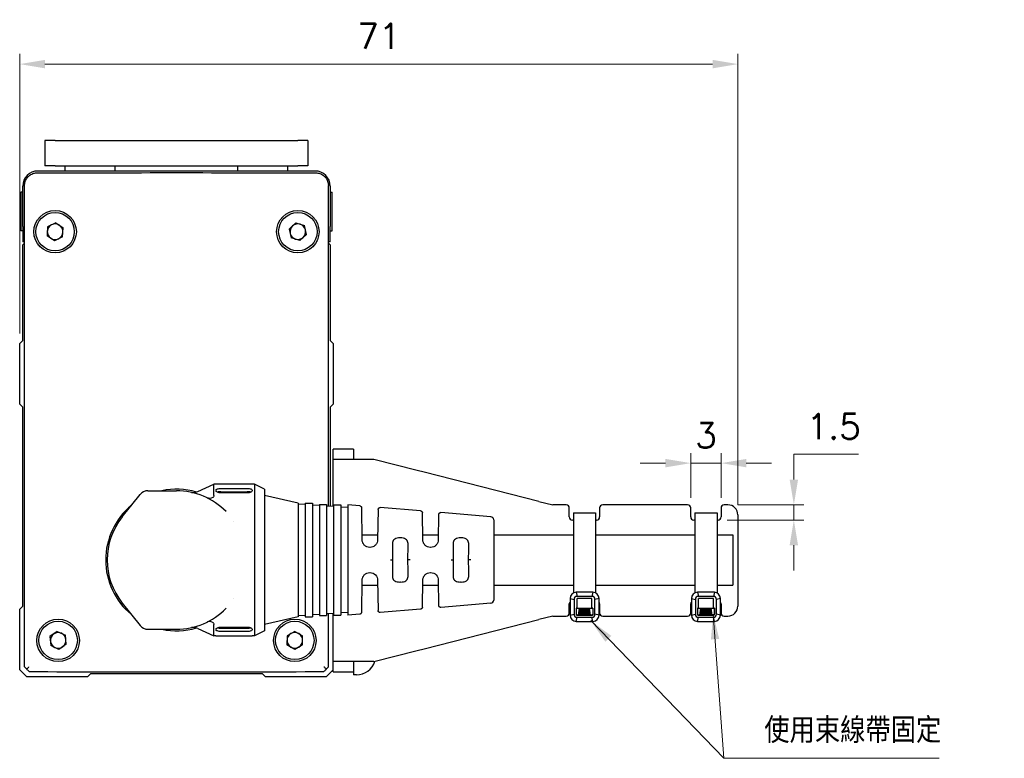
# Model space of a CAD drawing. Header units: inches. Extents: x 0 to 5655, y -2263 to 1330.
# Tile 224 of 231: x 5258 to 5355, y -232 to -159. Entities that reach past the tile are written whole.
import ezdxf

# ---------------------------------------------------------------- set-up
doc = ezdxf.new("R2010")
doc.units = ezdxf.units.IN
doc.header["$MEASUREMENT"] = 0
for name, color, linetype, lineweight in [('AM_0', 7, 'Continuous', 30), ('AM_5', 3, 'Continuous', 15), ('可見 (ISO)', 7, 'Continuous', 25)]:
    doc.layers.add(name, color=color, linetype=linetype, lineweight=lineweight)
doc.styles.add('尺寸標註', font='romans.shx', dxfattribs={"bigfont": 'CHINESET.SHX'})
doc.dimstyles.new('CNS1', dxfattribs={"dimtxt": 2.5, "dimasz": 2.5, "dimexe": 1, "dimexo": 1, "dimgap": 1.5, "dimtad": 1, "dimtoh": 1, "dimdec": 1, "dimdsep": 46, "dimtxsty": '尺寸標註', "dimcen": 0, "dimclrd": 2, "dimclre": 2, "dimclrt": 1, "dimadec": 0, "dimazin": 2, "dimtp": 0.1, "dimtm": 0.1, "dimtfac": 0.71, "dimtdec": 1, "dimtmove": 0, "dimatfit": 0, "dimfxl": 0, "dimlwd": 13, "dimlwe": 13, "dimarcsym": 0})
doc.dimstyles.new('CNS1$0', dxfattribs={"dimtxt": 2.5, "dimasz": 2.5, "dimexe": 1, "dimexo": 1, "dimgap": 1.5, "dimtad": 1, "dimtoh": 1, "dimdec": 1, "dimdsep": 46, "dimtxsty": '尺寸標註', "dimcen": 0, "dimclrd": 2, "dimclre": 2, "dimclrt": 1, "dimadec": 0, "dimazin": 2, "dimtp": 0.1, "dimtm": 0.1, "dimtfac": 0.71, "dimtdec": 1, "dimtmove": 0, "dimatfit": 0, "dimfxl": 0, "dimlwd": 13, "dimlwe": 13, "dimarcsym": 0})

# ---------------------------------------------------------------- blocks, each defined once
blk = doc.blocks.new('*D773')
at = {"layer": 'AM_5', "color": 2, "lineweight": 13}
for p, q in [((5257.855, -189.874), (5257.855, -162.257)), ((5328.857, -206.824), (5328.857, -162.257)), ((5260.355, -163.257), (5326.357, -163.257))]:
    blk.add_line(p, q, dxfattribs=at)
at = {"layer": 'AM_5', "color": 2}
for points in [[(5260.355, -162.841), (5260.355, -163.674), (5257.855, -163.257)], [(5326.357, -162.841), (5326.357, -163.674), (5328.857, -163.257)]]:
    blk.add_solid(points, dxfattribs=at)
at = {"layer": 'Defpoints', "color": 0}
for p in [(5328.857, -163.257), (5257.855, -190.874), (5328.857, -207.824)]:
    blk.add_point(p, dxfattribs=at)
at = {"layer": 'AM_5', "color": 1, "insert": (5293.356, -160.507), "char_height": 2.5, "attachment_point": 5, "style": '尺寸標註'}
blk.add_mtext('71', dxfattribs=at)
blk = doc.blocks.new('*D776')
at = {"layer": 'AM_5', "color": 2, "lineweight": 13}
for p, q in [((5324.194, -206.124), (5324.194, -201.701)), ((5327.194, -206.124), (5327.194, -201.701)), ((5321.694, -202.701), (5319.194, -202.701)), ((5324.194, -202.701), (5327.194, -202.701)), ((5329.694, -202.701), (5332.194, -202.701))]:
    blk.add_line(p, q, dxfattribs=at)
at = {"layer": 'AM_5', "color": 2}
for points in [[(5321.694, -202.285), (5321.694, -203.118), (5324.194, -202.701)], [(5329.694, -202.285), (5329.694, -203.118), (5327.194, -202.701)]]:
    blk.add_solid(points, dxfattribs=at)
at = {"layer": 'Defpoints', "color": 0}
for p in [(5327.194, -202.701), (5324.194, -207.124), (5327.194, -207.124)]:
    blk.add_point(p, dxfattribs=at)
at = {"layer": 'AM_5', "color": 1, "insert": (5325.694, -199.951), "char_height": 2.5, "attachment_point": 5, "style": '尺寸標註'}
blk.add_mtext('3', dxfattribs=at)
blk = doc.blocks.new('*D777')
at = {"layer": 'AM_5', "color": 2, "lineweight": 13}
for p, q in [((5334.392, -204.324), (5334.392, -201.824)), ((5334.392, -201.824), (5340.773, -201.824)), ((5328.857, -206.824), (5335.392, -206.824)), ((5334.392, -208.324), (5334.392, -206.824)), ((5327.796, -208.324), (5335.392, -208.324)), ((5334.392, -210.824), (5334.392, -213.324))]:
    blk.add_line(p, q, dxfattribs=at)
at = {"layer": 'AM_5', "color": 2}
for points in [[(5333.975, -204.324), (5334.809, -204.324), (5334.392, -206.824)], [(5333.975, -210.824), (5334.809, -210.824), (5334.392, -208.324)]]:
    blk.add_solid(points, dxfattribs=at)
at = {"layer": 'Defpoints', "color": 0}
for p in [(5327.857, -206.824), (5334.392, -206.824), (5326.796, -208.324)]:
    blk.add_point(p, dxfattribs=at)
at = {"layer": 'AM_5', "color": 1, "insert": (5338.333, -199.074), "char_height": 2.5, "attachment_point": 5, "style": '尺寸標註'}
blk.add_mtext('1.5', dxfattribs=at)

msp = doc.modelspace()

# ---------------------------------------------------------------- hatches: boundary and pattern name
h = msp.add_hatch()
h.set_pattern_fill('ANSI34', color=256, scale=0.01, angle=135)
h.set_pattern_definition([(180, (4400.38748, -1842.51025), (-1e-17, -0.1905), []), (180, (4400.35573, -1842.4785), (-1e-17, -0.1905), []), (180, (4400.32398, -1842.44675), (-1e-17, -0.1905), []), (180, (4400.29223, -1842.415), (-1e-17, -0.1905), [])])
h.paths.add_polyline_path([(5313.192, -217.042), (5313.092, -217.713), (5314.304, -217.713), (5314.204, -217.042)])
h = msp.add_hatch()
h.set_pattern_fill('ANSI34', color=256, scale=0.01, angle=135)
h.set_pattern_definition([(180, (4412.38748, -1842.51025), (-1e-17, -0.1905), []), (180, (4412.35573, -1842.4785), (-1e-17, -0.1905), []), (180, (4412.32398, -1842.44675), (-1e-17, -0.1905), []), (180, (4412.29223, -1842.415), (-1e-17, -0.1905), [])])
h.paths.add_polyline_path([(5325.192, -217.042), (5325.092, -217.713), (5326.304, -217.713), (5326.204, -217.042)])

# ---------------------------------------------------------------- linework, layer by layer
for p, q in [((5312.592, -207.604), (5314.796, -207.604)), ((5314.796, -207.604), (5314.796, -215.532)), ((5324.592, -207.604), (5326.796, -207.604)), ((5326.796, -207.604), (5326.796, -215.532)), ((5312.263, -216.071), (5312.263, -217.742)), ((5312.263, -216.071), (5312.663, -216.171)), ((5314.533, -215.471), (5312.863, -215.471)), ((5312.863, -215.471), (5312.963, -215.871)), ((5312.963, -217.042), (5312.963, -216.071)), ((5314.533, -215.471), (5314.433, -215.871)), ((5314.433, -217.042), (5314.433, -216.071)), ((5315.133, -216.071), (5314.733, -216.171)), ((5315.133, -217.742), (5315.133, -216.071)), ((5324.263, -216.071), (5324.263, -217.742)), ((5324.263, -216.071), (5324.663, -216.171)), ((5326.533, -215.471), (5324.863, -215.471)), ((5324.863, -215.471), (5324.963, -215.871)), ((5324.963, -217.042), (5324.963, -216.071)), ((5326.533, -215.471), (5326.433, -215.871)), ((5326.433, -217.042), (5326.433, -216.071)), ((5327.133, -216.071), (5326.733, -216.171)), ((5327.133, -217.742), (5327.133, -216.071)), ((5312.963, -217.042), (5312.863, -217.042)), ((5313.092, -217.713), (5313.192, -217.042)), ((5314.304, -217.713), (5314.204, -217.042)), ((5314.533, -217.042), (5314.433, -217.042)), ((5314.533, -217.042), (5314.533, -217.642)), ((5324.963, -217.042), (5324.863, -217.042)), ((5325.092, -217.713), (5325.192, -217.042)), ((5326.304, -217.713), (5326.204, -217.042)), ((5326.533, -217.042), (5326.433, -217.042)), ((5326.533, -217.042), (5326.533, -217.642)), ((5312.263, -217.742), (5312.663, -217.642)), ((5312.863, -218.342), (5312.963, -217.942)), ((5314.533, -218.342), (5314.433, -217.942)), ((5315.133, -217.742), (5314.733, -217.642)), ((5324.263, -217.742), (5324.663, -217.642)), ((5324.863, -218.342), (5324.963, -217.942)), ((5326.533, -218.342), (5326.433, -217.942)), ((5327.133, -217.742), (5326.733, -217.642)), ((5312.863, -218.342), (5314.533, -218.342)), ((5324.863, -218.342), (5326.533, -218.342))]:
    msp.add_line(p, q)
for points in [[(5312.592, -207.604), (5312.592, -215.536)], [(5324.592, -207.604), (5324.592, -215.536)], [(5314.433, -216.071), (5312.963, -216.071)], [(5326.433, -216.071), (5324.963, -216.071)]]:
    msp.add_lwpolyline(points)
for points in [[(5312.963, -217.942), (5314.433, -217.942, 0.414214), (5314.733, -217.642), (5314.733, -216.171, 0.414214), (5314.433, -215.871), (5312.963, -215.871, 0.414214), (5312.663, -216.171), (5312.663, -217.642, 0.414214)], [(5324.963, -217.942), (5326.433, -217.942, 0.414214), (5326.733, -217.642), (5326.733, -216.171, 0.414214), (5326.433, -215.871), (5324.963, -215.871, 0.414214), (5324.663, -216.171), (5324.663, -217.642, 0.414214)]]:
    msp.add_lwpolyline(points, format="xyb", close=True)
for points in [[(5312.863, -217.042), (5312.863, -217.642, 0.414214), (5312.963, -217.742), (5314.433, -217.742, 0.414214), (5314.533, -217.642)], [(5324.863, -217.042), (5324.863, -217.642, 0.414214), (5324.963, -217.742), (5326.433, -217.742, 0.414214), (5326.533, -217.642)]]:
    msp.add_lwpolyline(points, format="xyb")
for points in [[(5312.892, -217.042), (5314.504, -217.042), (5314.504, -217.713), (5312.892, -217.713)], [(5324.892, -217.042), (5326.504, -217.042), (5326.504, -217.713), (5324.892, -217.713)]]:
    msp.add_lwpolyline(points, close=True)
for centre, start, end in [((5312.863, -216.071), 90, 180), ((5314.533, -216.071), 0, 90), ((5324.863, -216.071), 90, 180), ((5326.533, -216.071), 0, 90), ((5312.863, -217.742), 180, 270), ((5314.533, -217.742), 270, 0), ((5324.863, -217.742), 180, 270), ((5326.533, -217.742), 270, 0)]:
    msp.add_arc(centre, 0.6, start, end)
at = {"layer": '可見 (ISO)'}
for p, q in [((5260.355, -170.824), (5260.355, -173.324)), ((5261.355, -170.824), (5260.355, -170.824)), ((5261.355, -170.824), (5285.355, -170.824)), ((5286.355, -170.824), (5285.355, -170.824)), ((5286.355, -170.824), (5286.355, -173.324)), ((5287.055, -173.824), (5259.655, -173.824)), ((5261.355, -173.324), (5260.355, -173.324)), ((5261.355, -173.324), (5285.355, -173.324)), ((5262.355, -173.824), (5262.355, -173.324)), ((5267.305, -173.824), (5267.305, -173.324)), ((5279.405, -173.324), (5279.405, -173.824)), ((5284.355, -173.824), (5284.355, -173.324)), ((5286.355, -173.324), (5285.355, -173.324)), ((5257.955, -175.924), (5257.955, -179.724)), ((5258.155, -175.924), (5257.955, -175.924)), ((5258.155, -179.324), (5258.155, -175.324)), ((5258.338, -222.841), (5258.338, -175.257)), ((5288.372, -206.958), (5288.372, -175.257)), ((5288.555, -175.324), (5288.555, -179.324)), ((5288.555, -175.924), (5288.755, -175.924)), ((5288.755, -179.724), (5288.755, -175.924)), ((5261.412, -178.934), (5260.613, -179.33)), ((5261.412, -178.934), (5262.154, -179.429)), ((5284.502, -179.562), (5285.156, -178.955)), ((5285.156, -178.955), (5286.008, -179.217)), ((5258.155, -179.724), (5257.955, -179.724)), ((5258.155, -179.324), (5258.155, -180.824)), ((5260.613, -179.33), (5260.555, -180.22)), ((5262.097, -180.319), (5262.154, -179.429)), ((5284.502, -179.562), (5284.701, -180.432)), ((5285.554, -180.694), (5286.207, -180.087)), ((5286.207, -180.087), (5286.008, -179.217)), ((5288.555, -180.824), (5288.555, -179.324)), ((5288.555, -179.724), (5288.755, -179.724)), ((5258.338, -180.824), (5258.155, -180.824)), ((5258.155, -181.124), (5258.338, -180.941)), ((5259.219, -180.324), (5259.219, -180.324)), ((5261.298, -180.715), (5260.555, -180.22)), ((5262.097, -180.319), (5261.298, -180.715)), ((5285.554, -180.694), (5284.701, -180.432)), ((5287.308, -180.824), (5287.308, -180.824)), ((5288.555, -180.824), (5288.372, -180.824)), ((5288.372, -180.941), (5288.555, -181.124)), ((5258.155, -190.574), (5258.155, -181.124)), ((5259.655, -181.215), (5259.655, -181.215)), ((5288.555, -181.124), (5288.555, -190.574)), ((5257.855, -190.874), (5258.155, -190.574)), ((5288.555, -190.574), (5288.855, -190.874)), ((5257.855, -196.874), (5257.855, -190.874)), ((5288.855, -190.874), (5288.855, -196.874)), ((5258.155, -197.174), (5257.855, -196.874)), ((5258.155, -216.827), (5258.155, -197.174)), ((5288.855, -196.874), (5288.555, -197.174)), ((5288.555, -197.174), (5288.555, -206.97)), ((5290.855, -201.324), (5288.855, -201.324)), ((5288.855, -202.324), (5288.855, -201.324)), ((5290.855, -201.324), (5290.855, -202.324)), ((5288.855, -202.338), (5288.855, -202.324)), ((5292.855, -202.338), (5288.855, -202.338)), ((5288.855, -206.991), (5288.855, -202.338)), ((5290.855, -202.324), (5290.855, -202.338)), ((5297.15, -203.426), (5292.855, -202.338)), ((5297.834, -203.599), (5297.15, -203.426)), ((5309.194, -206.478), (5297.834, -203.599)), ((5275.457, -205.514), (5277.055, -204.774)), ((5277.055, -205.912), (5277.055, -204.774)), ((5277.255, -204.774), (5277.055, -204.774)), ((5280.355, -204.791), (5277.755, -204.791)), ((5277.755, -205.203), (5280.355, -205.203)), ((5281.055, -204.774), (5280.855, -204.774)), ((5281.055, -204.774), (5281.055, -219.774)), ((5282.055, -205.274), (5281.055, -204.774)), ((5282.055, -205.274), (5282.055, -219.274)), ((5267.998, -208.005), (5269.755, -205.801)), ((5270.537, -205.424), (5273.355, -205.424)), ((5277.755, -205.522), (5280.355, -205.522)), ((5280.355, -205.641), (5277.755, -205.641)), ((5285.395, -206.649), (5282.055, -205.899)), ((5277.055, -206.51), (5277.055, -206.51)), ((5285.395, -206.649), (5285.395, -217.899)), ((5286.095, -206.798), (5285.395, -206.749)), ((5286.095, -206.649), (5286.095, -217.899)), ((5286.095, -206.649), (5286.795, -206.649)), ((5286.795, -206.649), (5286.795, -217.899)), ((5287.495, -206.896), (5286.795, -206.847)), ((5287.495, -206.774), (5287.495, -217.774)), ((5287.495, -206.774), (5288.195, -206.774)), ((5288.195, -206.774), (5288.195, -217.774)), ((5288.895, -206.994), (5288.195, -206.945)), ((5288.895, -206.824), (5288.895, -217.724)), ((5288.895, -206.824), (5289.595, -206.824)), ((5289.595, -206.824), (5289.595, -217.724)), ((5290.295, -207.092), (5289.595, -207.043)), ((5290.295, -206.824), (5290.295, -217.724)), ((5291.481, -206.923), (5290.295, -206.824)), ((5291.709, -210.285), (5291.665, -207.12)), ((5293.284, -207.288), (5293.243, -210.285)), ((5297.488, -207.423), (5293.501, -207.091)), ((5309.194, -206.478), (5310.562, -206.824)), ((5311.894, -206.824), (5310.562, -206.824)), ((5312.194, -208.024), (5312.194, -207.124)), ((5315.194, -207.124), (5315.194, -208.024)), ((5323.894, -206.824), (5315.494, -206.824)), ((5324.194, -208.024), (5324.194, -207.124)), ((5327.194, -207.124), (5327.194, -208.024)), ((5327.857, -206.824), (5327.494, -206.824)), ((5297.709, -210.285), (5297.672, -207.62)), ((5299.277, -207.786), (5299.243, -210.285)), ((5304.441, -208.002), (5299.494, -207.59)), ((5304.716, -208.3), (5304.716, -216.248)), ((5328.857, -207.824), (5328.857, -216.824)), ((5278.95, -208.48), (5278.95, -208.48)), ((5312.592, -208.324), (5312.494, -208.324)), ((5314.894, -208.324), (5314.796, -208.324)), ((5324.592, -208.324), (5324.494, -208.324)), ((5326.894, -208.324), (5326.796, -208.324)), ((5291.702, -209.774), (5293.25, -209.774)), ((5295.513, -210.092), (5295.439, -210.092)), ((5297.702, -209.774), (5299.25, -209.774)), ((5301.513, -210.092), (5301.439, -210.092)), ((5304.716, -209.774), (5312.592, -209.774)), ((5314.796, -209.774), (5324.592, -209.774)), ((5326.796, -209.774), (5328.357, -209.774)), ((5328.357, -209.774), (5328.357, -214.774)), ((5292.493, -211.024), (5292.459, -211.024)), ((5298.493, -211.024), (5298.459, -211.024)), ((5294.51, -212.274), (5294.694, -212.274)), ((5294.694, -212.274), (5294.715, -212.274)), ((5296.256, -212.274), (5296.237, -212.274)), ((5300.515, -212.274), (5300.698, -212.274)), ((5300.698, -212.274), (5300.715, -212.274)), ((5302.252, -212.274), (5302.237, -212.274)), ((5302.468, -212.274), (5302.252, -212.274)), ((5292.459, -213.524), (5292.493, -213.524)), ((5298.459, -213.524), (5298.493, -213.524)), ((5291.665, -217.429), (5291.709, -214.264)), ((5291.702, -214.774), (5293.25, -214.774)), ((5293.243, -214.264), (5293.284, -217.261)), ((5295.52, -214.457), (5295.439, -214.457)), ((5297.672, -216.929), (5297.709, -214.264)), ((5297.702, -214.774), (5299.25, -214.774)), ((5299.243, -214.264), (5299.277, -216.762)), ((5301.513, -214.457), (5301.439, -214.457)), ((5304.716, -214.774), (5312.592, -214.774)), ((5314.796, -214.774), (5324.592, -214.774)), ((5326.796, -214.774), (5328.357, -214.774)), ((5278.95, -216.069), (5278.949, -216.069)), ((5257.855, -217.127), (5258.155, -216.827)), ((5267.998, -216.544), (5269.755, -218.748)), ((5304.441, -216.547), (5299.494, -216.959)), ((5312.194, -217.524), (5312.194, -216.624)), ((5315.194, -216.624), (5315.194, -217.524)), ((5324.194, -217.524), (5324.194, -216.624)), ((5327.194, -216.624), (5327.194, -217.524)), ((5257.855, -223.127), (5257.855, -217.127)), ((5277.055, -218.039), (5277.055, -218.039)), ((5285.395, -217.899), (5282.055, -218.649)), ((5286.095, -217.75), (5285.395, -217.799)), ((5286.095, -217.899), (5286.795, -217.899)), ((5287.495, -217.653), (5286.795, -217.702)), ((5287.495, -217.774), (5288.195, -217.774)), ((5288.895, -217.555), (5288.195, -217.604)), ((5288.372, -222.841), (5288.372, -217.591)), ((5288.855, -222.311), (5288.855, -217.557)), ((5288.895, -217.724), (5289.595, -217.724)), ((5290.295, -217.457), (5289.595, -217.506)), ((5291.481, -217.626), (5290.295, -217.724)), ((5297.488, -217.126), (5293.501, -217.458)), ((5310.562, -217.824), (5309.194, -218.171)), ((5310.562, -217.824), (5311.894, -217.824)), ((5315.494, -217.824), (5323.894, -217.824)), ((5327.494, -217.824), (5327.857, -217.824)), ((5277.055, -219.774), (5277.055, -218.637)), ((5277.755, -218.908), (5280.355, -218.908)), ((5277.755, -219.026), (5280.355, -219.026)), ((5297.834, -221.049), (5309.194, -218.171)), ((5261.571, -219.336), (5260.844, -219.853)), ((5260.844, -219.853), (5260.928, -220.741)), ((5261.571, -219.336), (5262.382, -219.708)), ((5262.466, -220.596), (5262.382, -219.708)), ((5270.537, -219.124), (5273.355, -219.124)), ((5275.457, -219.035), (5277.055, -219.774)), ((5277.255, -219.774), (5277.055, -219.774)), ((5280.355, -219.345), (5277.755, -219.345)), ((5277.755, -219.758), (5280.355, -219.758)), ((5281.055, -219.774), (5280.855, -219.774)), ((5282.055, -219.274), (5281.055, -219.774)), ((5284.283, -219.778), (5284.282, -220.67)), ((5285.056, -219.332), (5284.283, -219.778)), ((5285.056, -219.332), (5285.828, -219.779)), ((5285.827, -220.671), (5285.828, -219.779)), ((5261.738, -221.112), (5260.928, -220.741)), ((5262.466, -220.596), (5261.738, -221.112)), ((5285.054, -221.116), (5284.282, -220.67)), ((5285.827, -220.671), (5285.054, -221.116)), ((5263.573, -221.332), (5263.573, -221.332)), ((5292.855, -222.311), (5297.15, -221.223)), ((5297.15, -221.223), (5297.834, -221.049)), ((5288.855, -222.324), (5288.855, -222.311)), ((5292.855, -222.311), (5288.855, -222.311)), ((5288.855, -223.324), (5288.855, -222.324)), ((5290.855, -222.311), (5290.855, -222.324)), ((5290.855, -222.324), (5290.855, -223.324)), ((5258.552, -223.824), (5257.855, -223.127)), ((5264.552, -223.824), (5258.552, -223.824)), ((5264.852, -223.524), (5264.552, -223.824)), ((5281.858, -223.524), (5264.852, -223.524)), ((5282.158, -223.824), (5281.858, -223.524)), ((5288.158, -223.824), (5282.158, -223.824)), ((5288.855, -223.127), (5288.158, -223.824)), ((5288.855, -223.324), (5290.855, -223.324)), ((5290.855, -223.324), (5290.855, -223.624)), ((5291.155, -223.624), (5290.855, -223.624))]:
    msp.add_line(p, q, dxfattribs=at)
for centre, radius in [((5261.355, -179.824), 2.1), ((5261.355, -179.824), 1.9), ((5285.355, -179.824), 2.1), ((5285.355, -179.824), 1.9), ((5261.655, -220.224), 2.1), ((5261.655, -220.224), 1.9), ((5285.055, -220.224), 2.1), ((5285.055, -220.224), 1.9)]:
    msp.add_circle(centre, radius, dxfattribs=at)
for centre, radius, start, end in [((5259.655, -175.324), 1.5, 90, 180), ((5287.055, -175.324), 1.5, 0, 90), ((5261.355, -179.824), 0.772, 56.31438, 116.31438), ((5285.355, -179.824), 0.773, 72.89512, 132.89512), ((5285.355, -179.824), 0.773, 12.89512, 72.89512), ((5261.355, -179.824), 0.772, 176.31438, 236.31438), ((5261.355, -179.824), 0.772, 116.31438, 176.31438), ((5261.355, -179.824), 0.772, 296.31438, 356.31438), ((5261.355, -179.824), 0.772, 356.31438, 56.31438), ((5285.355, -179.824), 0.773, 132.89512, 192.89512), ((5285.355, -179.824), 0.772, 192.89512, 252.89512), ((5285.355, -179.824), 0.772, 312.89512, 12.89512), ((5261.355, -179.824), 0.772, 236.31438, 296.31438), ((5285.355, -179.824), 0.772, 252.89512, 312.89512), ((5261.355, -183.324), 1.9, 55.59906, 55.59976), ((5285.355, -183.324), 1.9, 55.96358, 55.96418), ((5273.355, -212.274), 7, 73.55747, 101.88264), ((5270.537, -206.424), 1, 90, 141.44505), ((5273.355, -212.274), 6.85, 44.24562, 90), ((5273.355, -212.274), 7, 129.56242, 230.43758), ((5311.894, -207.124), 0.3, 0, 90), ((5315.494, -207.124), 0.3, 90, 180), ((5323.894, -207.124), 0.3, 0, 90), ((5327.494, -207.124), 0.3, 90, 180), ((5327.857, -207.824), 1, 0, 90), ((5273.355, -212.274), 6.85, 141.44505, 218.55495), ((5304.416, -208.3), 0.3, 0, 85.2432), ((5312.494, -208.024), 0.3, 180, 270), ((5314.894, -208.024), 0.3, 270, 0), ((5324.494, -208.024), 0.3, 180, 270), ((5326.894, -208.024), 0.3, 270, 0), ((5273.355, -212.274), 6.85, 270, 315.75438), ((5304.416, -216.248), 0.3, 274.7568, 0), ((5312.494, -216.624), 0.3, 140.4478, 180), ((5314.894, -216.624), 0.3, 0, 37.02651), ((5324.494, -216.624), 0.3, 140.4478, 180), ((5326.894, -216.624), 0.3, 0, 37.02651), ((5327.857, -216.824), 1, 270, 0), ((5311.894, -217.524), 0.3, 270, 0), ((5315.494, -217.524), 0.3, 180, 270), ((5323.894, -217.524), 0.3, 270, 0), ((5327.494, -217.524), 0.3, 180, 270), ((5270.537, -218.124), 1, 218.55495, 270), ((5273.355, -212.274), 7, 258.11736, 286.44361), ((5261.655, -220.224), 0.772, 125.37363, 185.37363), ((5261.655, -220.224), 0.772, 65.37363, 125.37363), ((5261.655, -220.224), 0.772, 5.37363, 65.37363), ((5285.055, -220.224), 0.772, 119.93523, 179.93523), ((5285.055, -220.224), 0.772, 59.93523, 119.93523), ((5285.055, -220.224), 0.772, 359.93523, 59.93523), ((5261.655, -220.224), 0.772, 185.37363, 245.37363), ((5261.655, -220.224), 0.772, 245.37363, 305.37363), ((5261.655, -220.224), 0.772, 305.37363, 5.37363), ((5285.055, -220.224), 0.772, 179.93523, 239.93523), ((5285.055, -220.224), 0.772, 239.93523, 299.93523), ((5285.055, -220.224), 0.772, 299.93523, 359.93523), ((5291.155, -221.724), 1.9, 270, 342.95343)]:
    msp.add_arc(centre, radius, start, end, dxfattribs=at)
for centre, major_axis, ratio, start_param, end_param in [((5259.586, -174.505), (-0.001, 0.5), 0.151307, 6.265529, 6.283185), ((5287.124, -174.505), (0.001, 0.5), 0.151307, 0, 0.017657), ((5294.737, -212.274), (-0.035, 2.5), 0.008726, 0.908801, 1.570811), ((5296.215, -212.274), (-0.035, -2.5), 0.008726, 1.570782, 2.232791), ((5300.737, -212.274), (-0.035, 2.5), 0.008726, 0.908801, 1.570811), ((5302.215, -212.274), (-0.035, -2.5), 0.008726, 1.570782, 2.232791), ((5294.737, -212.275), (0.035, 2.5), 0.008726, 1.570782, 2.232791), ((5296.215, -212.274), (0.044, -2.5), 0.008724, 0.908629, 1.570644), ((5300.737, -212.275), (0.035, 2.5), 0.008726, 1.570782, 2.232791), ((5302.215, -212.275), (0.035, -2.5), 0.008726, 0.908801, 1.570811), ((5258.838, -223.341), (-0.5, 0.5), 0.017447, 0.017461, 0.964822), ((5287.872, -223.341), (-0.5, -0.5), 0.017452, 2.1768, 3.124137)]:
    msp.add_ellipse(centre, major_axis=major_axis, ratio=ratio, start_param=start_param, end_param=end_param, dxfattribs=at)
for points, knots in [([(5258.338, -175.257), (5258.338, -175.125), (5258.36, -174.991), (5258.443, -174.737), (5258.508, -174.614), (5258.609, -174.479), (5258.63, -174.453), (5258.719, -174.352), (5258.796, -174.284), (5258.991, -174.149), (5259.117, -174.09), (5259.357, -174.022), (5259.471, -174.006), (5259.585, -174.005)], [0, 0, 0, 0, 0.039674, 0.039674, 0.0803719, 0.0803719, 0.0904088, 0.0904088, 0.1207124, 0.1207124, 0.1617463, 0.1617463, 0.1958505, 0.1958505, 0.1958505, 0.1958505]), ([(5259.586, -174.006), (5264.14, -173.993), (5268.748, -173.987), (5277.962, -173.987), (5282.57, -173.993), (5287.124, -174.006)], [6.131294, 6.131294, 6.131294, 6.131294, 6.2831853, 6.2831853, 6.4350767, 6.4350767, 6.4350767, 6.4350767]), ([(5287.125, -174.005), (5287.257, -174.006), (5287.391, -174.028), (5287.646, -174.113), (5287.769, -174.178), (5287.932, -174.302), (5287.982, -174.347), (5288.051, -174.42), (5288.074, -174.445), (5288.159, -174.551), (5288.213, -174.639), (5288.314, -174.856), (5288.351, -174.992), (5288.37, -175.171), (5288.372, -175.214), (5288.372, -175.257)], [0, 0, 0, 0, 0.0398175, 0.0398175, 0.0808501, 0.0808501, 0.1010636, 0.1010636, 0.1112045, 0.1112045, 0.1418209, 0.1418209, 0.1830313, 0.1830313, 0.1959175, 0.1959175, 0.1959175, 0.1959175]), ([(5277.755, -204.791), (5277.692, -204.791), (5277.625, -204.79), (5277.502, -204.787), (5277.446, -204.785), (5277.357, -204.781), (5277.319, -204.778), (5277.267, -204.775), (5277.255, -204.774), (5277.255, -204.774)], [0.15072264, 0.15072264, 0.15072264, 0.15072264, 0.16956297, 0.16956297, 0.18840331, 0.18840331, 0.20724363, 0.20724363, 0.22608395, 0.22608395, 0.22608395, 0.22608395]), ([(5277.755, -205.641), (5277.692, -205.641), (5277.626, -205.635), (5277.506, -205.609), (5277.451, -205.59), (5277.361, -205.547), (5277.321, -205.518), (5277.268, -205.459), (5277.255, -205.428), (5277.255, -205.373), (5277.267, -205.345), (5277.319, -205.295), (5277.359, -205.272), (5277.45, -205.239), (5277.505, -205.226), (5277.626, -205.208), (5277.692, -205.203), (5277.755, -205.203)], [0.1577208, 0.1577208, 0.1577208, 0.1577208, 0.1765177, 0.1765177, 0.1953147, 0.1953147, 0.2162376, 0.2162376, 0.2371605, 0.2371605, 0.2575671, 0.2575671, 0.2779737, 0.2779737, 0.2967076, 0.2967076, 0.3154415, 0.3154415, 0.3154415, 0.3154415]), ([(5280.855, -204.774), (5280.855, -204.774), (5280.842, -204.775), (5280.791, -204.778), (5280.753, -204.781), (5280.664, -204.785), (5280.608, -204.787), (5280.485, -204.79), (5280.418, -204.791), (5280.355, -204.791)], [0.07536132, 0.07536132, 0.07536132, 0.07536132, 0.09420164, 0.09420164, 0.11304196, 0.11304196, 0.1318823, 0.1318823, 0.15072264, 0.15072264, 0.15072264, 0.15072264]), ([(5280.355, -205.203), (5280.419, -205.203), (5280.486, -205.208), (5280.609, -205.226), (5280.665, -205.24), (5280.754, -205.274), (5280.793, -205.296), (5280.843, -205.346), (5280.855, -205.374), (5280.855, -205.428), (5280.843, -205.458), (5280.792, -205.516), (5280.754, -205.543), (5280.666, -205.587), (5280.61, -205.607), (5280.487, -205.634), (5280.419, -205.641), (5280.355, -205.641)], [0, 0, 0, 0, 0.0190995, 0.0190995, 0.038199, 0.038199, 0.0582407, 0.0582407, 0.0782824, 0.0782824, 0.0986672, 0.0986672, 0.1190519, 0.1190519, 0.1383901, 0.1383901, 0.1577282, 0.1577282, 0.1577282, 0.1577282]), ([(5274.831, -205.585), (5274.831, -205.585), (5274.831, -205.585), (5274.831, -205.585), (5274.831, -205.585), (5274.83, -205.585), (5274.83, -205.585), (5274.829, -205.585), (5274.829, -205.585), (5274.827, -205.584), (5274.826, -205.584), (5274.825, -205.584), (5274.825, -205.584), (5274.825, -205.584), (5274.824, -205.584), (5274.826, -205.584), (5274.826, -205.584), (5274.827, -205.584), (5274.827, -205.584), (5274.828, -205.585), (5274.828, -205.585), (5274.829, -205.585), (5274.829, -205.585), (5274.831, -205.585), (5274.833, -205.586), (5274.841, -205.587), (5274.847, -205.589), (5274.864, -205.592), (5274.874, -205.593), (5274.905, -205.598), (5274.926, -205.601), (5274.987, -205.606), (5275.028, -205.608), (5275.202, -205.602), (5275.337, -205.57), (5275.457, -205.514)], [0, 0, 0, 0, 0.00029297, 0.00029297, 0.00126953, 0.00126953, 0.00322266, 0.00322266, 0.00712894, 0.00712894, 0.01494165, 0.01494165, 0.02553905, 0.02553905, 0.03058906, 0.03058906, 0.0315818, 0.0315818, 0.03182986, 0.03182986, 0.03195268, 0.03195268, 0.03207529, 0.03207529, 0.0325675, 0.0325675, 0.03452174, 0.03452174, 0.03765612, 0.03765612, 0.04390446, 0.04390446, 0.05622619, 0.05622619, 0.09605581, 0.09605581, 0.09605581, 0.09605581]), ([(5276.935, -206.11), (5276.839, -206.157), (5276.742, -206.182), (5276.568, -206.19), (5276.491, -206.177), (5276.411, -206.144), (5276.401, -206.139), (5276.391, -206.134)], [-0.07067013, -0.07067013, -0.07067013, -0.07067013, -0.03295236, -0.03295236, 0, 0, 0.00471986, 0.00471986, 0.00471986, 0.00471986]), ([(5277.055, -205.912), (5277.055, -205.946), (5277.049, -205.983), (5277.023, -206.035), (5277.011, -206.053), (5276.978, -206.085), (5276.958, -206.098), (5276.935, -206.11)], [0.00000383, 0.00000383, 0.00000383, 0.00000383, 0.01927049, 0.01927049, 0.02954099, 0.02954099, 0.03887308, 0.03887308, 0.03887308, 0.03887308]), ([(5277.755, -205.522), (5277.693, -205.522), (5277.626, -205.527), (5277.509, -205.545), (5277.458, -205.558), (5277.416, -205.573)], [0, 0, 0, 0, 0.0187245, 0.0187245, 0.03616433, 0.03616433, 0.03616433, 0.03616433]), ([(5280.694, -205.573), (5280.653, -205.558), (5280.603, -205.545), (5280.486, -205.527), (5280.419, -205.522), (5280.355, -205.522)], [0.28068661, 0.28068661, 0.28068661, 0.28068661, 0.29773921, 0.29773921, 0.31686433, 0.31686433, 0.31686433, 0.31686433]), ([(5291.481, -206.923), (5291.503, -206.925), (5291.524, -206.93), (5291.564, -206.947), (5291.582, -206.959), (5291.614, -206.988), (5291.628, -207.006), (5291.65, -207.043), (5291.657, -207.064), (5291.663, -207.097), (5291.665, -207.108), (5291.665, -207.12)], [0, 0, 0, 0, 0.00642235, 0.00642235, 0.01292625, 0.01292625, 0.01942722, 0.01942722, 0.0259283, 0.0259283, 0.02935712, 0.02935712, 0.02935712, 0.02935712]), ([(5293.284, -207.288), (5293.285, -207.275), (5293.286, -207.262), (5293.294, -207.224), (5293.305, -207.199), (5293.335, -207.155), (5293.355, -207.136), (5293.4, -207.107), (5293.426, -207.097), (5293.468, -207.091), (5293.485, -207.09), (5293.501, -207.091)], [0, 0, 0, 0, 0.00380156, 0.00380156, 0.01176748, 0.01176748, 0.01973341, 0.01973341, 0.02769933, 0.02769933, 0.03261801, 0.03261801, 0.03261801, 0.03261801]), ([(5297.488, -207.423), (5297.51, -207.425), (5297.531, -207.43), (5297.57, -207.447), (5297.589, -207.459), (5297.621, -207.488), (5297.635, -207.505), (5297.657, -207.543), (5297.664, -207.564), (5297.67, -207.597), (5297.671, -207.608), (5297.672, -207.62)], [0, 0, 0, 0, 0.00642235, 0.00642235, 0.01292625, 0.01292625, 0.01942722, 0.01942722, 0.0259283, 0.0259283, 0.02935716, 0.02935716, 0.02935716, 0.02935716]), ([(5299.277, -207.786), (5299.278, -207.774), (5299.279, -207.761), (5299.287, -207.723), (5299.298, -207.697), (5299.328, -207.654), (5299.348, -207.634), (5299.393, -207.606), (5299.419, -207.596), (5299.461, -207.589), (5299.478, -207.589), (5299.494, -207.59)], [0, 0, 0, 0, 0.00380158, 0.00380158, 0.0117675, 0.0117675, 0.01973343, 0.01973343, 0.02769935, 0.02769935, 0.03261803, 0.03261803, 0.03261803, 0.03261803]), ([(5295.439, -210.092), (5295.348, -210.092), (5295.252, -210.102), (5295.077, -210.143), (5294.999, -210.175), (5294.878, -210.251), (5294.822, -210.306), (5294.723, -210.46), (5294.697, -210.603), (5294.698, -210.738)], [0, 0, 0, 0, 0.0273214, 0.0273214, 0.0546428, 0.0546428, 0.0815839, 0.0815839, 0.1323359, 0.1323359, 0.1323359, 0.1323359]), ([(5296.253, -210.738), (5296.254, -210.603), (5296.228, -210.46), (5296.129, -210.306), (5296.073, -210.25), (5295.952, -210.174), (5295.874, -210.143), (5295.7, -210.102), (5295.603, -210.092), (5295.513, -210.092)], [1.026939, 1.026939, 1.026939, 1.026939, 1.0777476, 1.0777476, 1.1047295, 1.1047295, 1.1319998, 1.1319998, 1.15927, 1.15927, 1.15927, 1.15927]), ([(5301.439, -210.092), (5301.348, -210.092), (5301.252, -210.102), (5301.077, -210.143), (5300.999, -210.175), (5300.878, -210.251), (5300.822, -210.306), (5300.723, -210.46), (5300.697, -210.603), (5300.698, -210.738)], [0, 0, 0, 0, 0.0273214, 0.0273214, 0.0546428, 0.0546428, 0.0815839, 0.0815839, 0.1323359, 0.1323359, 0.1323359, 0.1323359]), ([(5302.253, -210.738), (5302.254, -210.603), (5302.228, -210.46), (5302.129, -210.306), (5302.073, -210.25), (5301.952, -210.174), (5301.874, -210.143), (5301.7, -210.102), (5301.603, -210.092), (5301.513, -210.092)], [1.026939, 1.026939, 1.026939, 1.026939, 1.0777476, 1.0777476, 1.1047295, 1.1047295, 1.1319998, 1.1319998, 1.15927, 1.15927, 1.15927, 1.15927]), ([(5292.459, -211.024), (5292.359, -211.024), (5292.259, -211.004), (5292.168, -210.966), (5292.077, -210.928), (5291.993, -210.87), (5291.924, -210.8), (5291.855, -210.73), (5291.801, -210.647), (5291.765, -210.559), (5291.728, -210.47), (5291.71, -210.376), (5291.709, -210.285)], [0, 0, 0, 0, 0.25, 0.25, 0.25, 0.5, 0.5, 0.5, 0.75, 0.75, 0.75, 1, 1, 1, 1]), ([(5293.243, -210.285), (5293.241, -210.378), (5293.222, -210.472), (5293.186, -210.56), (5293.15, -210.647), (5293.096, -210.73), (5293.028, -210.8), (5292.96, -210.869), (5292.877, -210.926), (5292.785, -210.965), (5292.693, -211.004), (5292.593, -211.024), (5292.493, -211.024)], [0, 0, 0, 0, 0.25, 0.25, 0.25, 0.5, 0.5, 0.5, 0.75, 0.75, 0.75, 1, 1, 1, 1]), ([(5298.459, -211.024), (5298.359, -211.024), (5298.258, -211.004), (5298.167, -210.965), (5298.075, -210.926), (5297.991, -210.869), (5297.922, -210.798), (5297.853, -210.728), (5297.8, -210.645), (5297.764, -210.556), (5297.728, -210.468), (5297.71, -210.375), (5297.709, -210.285)], [0, 0, 0, 0, 0.25, 0.25, 0.25, 0.5, 0.5, 0.5, 0.75, 0.75, 0.75, 1, 1, 1, 1]), ([(5299.243, -210.285), (5299.241, -210.376), (5299.223, -210.47), (5299.187, -210.557), (5299.152, -210.644), (5299.099, -210.727), (5299.031, -210.797), (5298.963, -210.867), (5298.879, -210.925), (5298.787, -210.964), (5298.695, -211.003), (5298.594, -211.024), (5298.493, -211.024)], [0, 0, 0, 0, 0.25, 0.25, 0.25, 0.5, 0.5, 0.5, 0.75, 0.75, 0.75, 1, 1, 1, 1]), ([(5296.473, -212.274), (5296.472, -212.274), (5296.46, -212.274), (5296.434, -212.274), (5296.424, -212.274), (5296.393, -212.274), (5296.372, -212.274), (5296.331, -212.274), (5296.312, -212.274), (5296.283, -212.274), (5296.273, -212.274), (5296.26, -212.274), (5296.256, -212.274), (5296.256, -212.274)], [0, 0, 0, 0, 0.000291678, 0.000291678, 0.000475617, 0.000475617, 0.000865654, 0.000865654, 0.001338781, 0.001338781, 0.001736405, 0.001736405, 0.002102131, 0.002102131, 0.002102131, 0.002102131]), ([(5291.709, -214.264), (5291.71, -214.172), (5291.729, -214.078), (5291.765, -213.99), (5291.801, -213.901), (5291.856, -213.818), (5291.925, -213.748), (5291.993, -213.678), (5292.077, -213.621), (5292.169, -213.583), (5292.26, -213.544), (5292.36, -213.524), (5292.459, -213.524)], [0, 0, 0, 0, 0.25, 0.25, 0.25, 0.5, 0.5, 0.5, 0.75, 0.75, 0.75, 1, 1, 1, 1]), ([(5292.493, -213.524), (5292.697, -213.524), (5292.892, -213.61), (5293.166, -213.89), (5293.24, -214.079), (5293.243, -214.264)], [0, 0, 0, 0, 0.5, 0.5, 1, 1, 1, 1]), ([(5294.698, -213.811), (5294.697, -213.945), (5294.723, -214.089), (5294.822, -214.243), (5294.878, -214.298), (5294.999, -214.374), (5295.077, -214.406), (5295.252, -214.447), (5295.348, -214.457), (5295.439, -214.457)], [0.4472991, 0.4472991, 0.4472991, 0.4472991, 0.4980511, 0.4980511, 0.5249922, 0.5249922, 0.5523136, 0.5523136, 0.579635, 0.579635, 0.579635, 0.579635]), ([(5295.52, -214.457), (5295.611, -214.457), (5295.707, -214.447), (5295.881, -214.406), (5295.959, -214.374), (5296.08, -214.298), (5296.136, -214.243), (5296.234, -214.089), (5296.26, -213.946), (5296.259, -213.811)], [0.5796584, 0.5796584, 0.5796584, 0.5796584, 0.6069081, 0.6069081, 0.6341577, 0.6341577, 0.6611202, 0.6611202, 0.7119119, 0.7119119, 0.7119119, 0.7119119]), ([(5297.709, -214.264), (5297.71, -214.174), (5297.728, -214.08), (5297.764, -213.992), (5297.8, -213.904), (5297.854, -213.82), (5297.923, -213.75), (5297.991, -213.68), (5298.075, -213.622), (5298.167, -213.583), (5298.259, -213.545), (5298.36, -213.524), (5298.459, -213.524)], [0, 0, 0, 0, 0.25, 0.25, 0.25, 0.5, 0.5, 0.5, 0.75, 0.75, 0.75, 1, 1, 1, 1]), ([(5298.493, -213.524), (5298.699, -213.524), (5298.894, -213.611), (5299.168, -213.894), (5299.24, -214.081), (5299.243, -214.264)], [0, 0, 0, 0, 0.5, 0.5, 1, 1, 1, 1]), ([(5300.698, -213.811), (5300.697, -213.945), (5300.723, -214.089), (5300.822, -214.243), (5300.878, -214.298), (5300.999, -214.374), (5301.077, -214.406), (5301.252, -214.447), (5301.348, -214.457), (5301.439, -214.457)], [0.4472991, 0.4472991, 0.4472991, 0.4472991, 0.4980511, 0.4980511, 0.5249922, 0.5249922, 0.5523136, 0.5523136, 0.579635, 0.579635, 0.579635, 0.579635]), ([(5301.513, -214.457), (5301.603, -214.457), (5301.7, -214.447), (5301.874, -214.406), (5301.952, -214.374), (5302.073, -214.298), (5302.129, -214.243), (5302.228, -214.089), (5302.254, -213.946), (5302.253, -213.811)], [0.579635, 0.579635, 0.579635, 0.579635, 0.6069053, 0.6069053, 0.6341755, 0.6341755, 0.6611574, 0.6611574, 0.7119661, 0.7119661, 0.7119661, 0.7119661]), ([(5297.672, -216.929), (5297.672, -216.937), (5297.671, -216.944), (5297.669, -216.958), (5297.668, -216.965), (5297.663, -216.986), (5297.659, -216.999), (5297.641, -217.036), (5297.625, -217.058), (5297.585, -217.093), (5297.562, -217.107), (5297.521, -217.121), (5297.505, -217.124), (5297.488, -217.126)], [0, 0, 0, 0, 0.00218749, 0.00218749, 0.00434895, 0.00434895, 0.00849636, 0.00849636, 0.01646228, 0.01646228, 0.0244282, 0.0244282, 0.02934688, 0.02934688, 0.02934688, 0.02934688]), ([(5299.494, -216.959), (5299.473, -216.961), (5299.451, -216.959), (5299.409, -216.949), (5299.389, -216.94), (5299.352, -216.917), (5299.335, -216.902), (5299.308, -216.868), (5299.297, -216.849), (5299.286, -216.818), (5299.283, -216.807), (5299.279, -216.785), (5299.278, -216.774), (5299.277, -216.762)], [0, 0, 0, 0, 0.00641429, 0.00641429, 0.01291848, 0.01291848, 0.01941944, 0.01941944, 0.02592052, 0.02592052, 0.02924848, 0.02924848, 0.0326743, 0.0326743, 0.0326743, 0.0326743]), ([(5291.665, -217.429), (5291.665, -217.436), (5291.664, -217.444), (5291.662, -217.458), (5291.661, -217.465), (5291.656, -217.486), (5291.652, -217.499), (5291.634, -217.535), (5291.618, -217.558), (5291.578, -217.593), (5291.555, -217.607), (5291.514, -217.621), (5291.498, -217.624), (5291.481, -217.626)], [0, 0, 0, 0, 0.00218749, 0.00218749, 0.00434895, 0.00434895, 0.00849635, 0.00849635, 0.01646228, 0.01646228, 0.0244282, 0.0244282, 0.02934688, 0.02934688, 0.02934688, 0.02934688]), ([(5293.501, -217.458), (5293.48, -217.459), (5293.458, -217.458), (5293.416, -217.447), (5293.396, -217.439), (5293.359, -217.416), (5293.342, -217.401), (5293.315, -217.367), (5293.304, -217.348), (5293.293, -217.317), (5293.29, -217.306), (5293.286, -217.284), (5293.285, -217.272), (5293.284, -217.261)], [0, 0, 0, 0, 0.00641429, 0.00641429, 0.01291848, 0.01291848, 0.01941944, 0.01941944, 0.02592052, 0.02592052, 0.02924847, 0.02924847, 0.03267429, 0.03267429, 0.03267429, 0.03267429]), ([(5274.83, -218.964), (5274.83, -218.964), (5274.83, -218.964), (5274.835, -218.963), (5274.843, -218.961), (5274.856, -218.958)], [0.07469518, 0.07469518, 0.07469518, 0.07469518, 0.08620476, 0.08620476, 0.12610555, 0.12610555, 0.12610555, 0.12610555]), ([(5275.457, -219.035), (5275.359, -218.989), (5275.252, -218.96), (5275.092, -218.942), (5275.038, -218.941), (5274.957, -218.945), (5274.93, -218.947), (5274.893, -218.952), (5274.883, -218.954), (5274.865, -218.957), (5274.858, -218.958), (5274.849, -218.96), (5274.847, -218.96), (5274.843, -218.961), (5274.842, -218.961), (5274.84, -218.962), (5274.839, -218.962), (5274.837, -218.962), (5274.836, -218.962), (5274.833, -218.963), (5274.833, -218.963), (5274.832, -218.963), (5274.832, -218.963), (5274.831, -218.963)], [0, 0, 0, 0, 0.03238533, 0.03238533, 0.04848247, 0.04848247, 0.05661557, 0.05661557, 0.05966355, 0.05966355, 0.0619518, 0.0619518, 0.06256632, 0.06256632, 0.06296769, 0.06296769, 0.06337119, 0.06337119, 0.06377452, 0.06377452, 0.06541605, 0.06541605, 0.06641006, 0.06641006, 0.06641006, 0.06641006]), ([(5276.935, -218.439), (5276.839, -218.392), (5276.742, -218.366), (5276.568, -218.359), (5276.491, -218.372), (5276.411, -218.405), (5276.401, -218.41), (5276.391, -218.415)], [0.00000157, 0.00000157, 0.00000157, 0.00000157, 0.03773377, 0.03773377, 0.07068367, 0.07068367, 0.07542641, 0.07542641, 0.07542641, 0.07542641]), ([(5276.935, -218.439), (5276.958, -218.45), (5276.978, -218.464), (5277.011, -218.496), (5277.023, -218.514), (5277.049, -218.566), (5277.055, -218.603), (5277.055, -218.637)], [0.0000014, 0.0000014, 0.0000014, 0.0000014, 0.00932853, 0.00932853, 0.01959272, 0.01959272, 0.03886697, 0.03886697, 0.03886697, 0.03886697]), ([(5277.755, -219.345), (5277.692, -219.345), (5277.626, -219.341), (5277.505, -219.323), (5277.45, -219.31), (5277.359, -219.277), (5277.319, -219.254), (5277.267, -219.204), (5277.255, -219.175), (5277.255, -219.12), (5277.268, -219.09), (5277.321, -219.03), (5277.361, -219.002), (5277.451, -218.959), (5277.506, -218.94), (5277.626, -218.914), (5277.692, -218.908), (5277.755, -218.908)], [0.1577208, 0.1577208, 0.1577208, 0.1577208, 0.1764547, 0.1764547, 0.1951885, 0.1951885, 0.2155952, 0.2155952, 0.2360018, 0.2360018, 0.2569247, 0.2569247, 0.2778476, 0.2778476, 0.2966445, 0.2966445, 0.3154415, 0.3154415, 0.3154415, 0.3154415]), ([(5277.416, -218.976), (5277.458, -218.991), (5277.509, -219.004), (5277.626, -219.022), (5277.693, -219.026), (5277.755, -219.026)], [0.12226327, 0.12226327, 0.12226327, 0.12226327, 0.1397031, 0.1397031, 0.1584276, 0.1584276, 0.1584276, 0.1584276]), ([(5280.355, -218.908), (5280.419, -218.908), (5280.487, -218.915), (5280.61, -218.942), (5280.666, -218.961), (5280.754, -219.006), (5280.792, -219.033), (5280.843, -219.091), (5280.855, -219.121), (5280.855, -219.175), (5280.843, -219.203), (5280.793, -219.253), (5280.754, -219.275), (5280.665, -219.308), (5280.609, -219.322), (5280.486, -219.341), (5280.419, -219.345), (5280.355, -219.345)], [0, 0, 0, 0, 0.0193382, 0.0193382, 0.0386763, 0.0386763, 0.0590611, 0.0590611, 0.0794458, 0.0794458, 0.0994875, 0.0994875, 0.1195292, 0.1195292, 0.1386287, 0.1386287, 0.1577282, 0.1577282, 0.1577282, 0.1577282]), ([(5280.355, -219.026), (5280.419, -219.026), (5280.486, -219.022), (5280.603, -219.003), (5280.653, -218.991), (5280.694, -218.976)], [0.1584276, 0.1584276, 0.1584276, 0.1584276, 0.17755272, 0.17755272, 0.19460532, 0.19460532, 0.19460532, 0.19460532]), ([(5277.255, -219.774), (5277.255, -219.774), (5277.267, -219.774), (5277.319, -219.77), (5277.357, -219.768), (5277.446, -219.764), (5277.502, -219.762), (5277.625, -219.759), (5277.692, -219.758), (5277.755, -219.758)], [0.22608395, 0.22608395, 0.22608395, 0.22608395, 0.24492428, 0.24492428, 0.2637646, 0.2637646, 0.28260494, 0.28260494, 0.30144527, 0.30144527, 0.30144527, 0.30144527]), ([(5280.355, -219.758), (5280.418, -219.758), (5280.485, -219.759), (5280.608, -219.762), (5280.664, -219.764), (5280.753, -219.768), (5280.791, -219.77), (5280.842, -219.774), (5280.855, -219.774), (5280.855, -219.774)], [0, 0, 0, 0, 0.01884034, 0.01884034, 0.03768067, 0.03768067, 0.05652099, 0.05652099, 0.07536132, 0.07536132, 0.07536132, 0.07536132]), ([(5258.546, -223.064), (5258.578, -223.028), (5258.612, -222.992), (5258.674, -222.927), (5258.702, -222.899), (5258.739, -222.86), (5258.749, -222.851), (5258.758, -222.841)], [-0.02799679, -0.02799679, -0.02799679, -0.02799679, -0.01217307, -0.01217307, 0, 0, 0.00407818, 0.00407818, 0.00407818, 0.00407818]), ([(5288.164, -223.064), (5288.131, -223.028), (5288.097, -222.991), (5288.035, -222.926), (5288.008, -222.898), (5287.971, -222.86), (5287.961, -222.851), (5287.952, -222.841)], [0.00000099, 0.00000099, 0.00000099, 0.00000099, 0.01604663, 0.01604663, 0.02798867, 0.02798867, 0.03206528, 0.03206528, 0.03206528, 0.03206528]), ([(5258.838, -223.341), (5258.838, -223.342), (5258.836, -223.34), (5258.827, -223.334), (5258.821, -223.328), (5258.796, -223.306), (5258.772, -223.283), (5258.717, -223.231), (5258.687, -223.201), (5258.62, -223.137), (5258.584, -223.1), (5258.546, -223.064)], [0.00000019, 0.00000019, 0.00000019, 0.00000019, 0.00744959, 0.00744959, 0.01529992, 0.01529992, 0.03141546, 0.03141546, 0.04634704, 0.04634704, 0.06247104, 0.06247104, 0.06247104, 0.06247104]), ([(5287.871, -223.341), (5283.095, -223.355), (5278.225, -223.362), (5273.355, -223.362), (5268.485, -223.362), (5263.615, -223.355), (5258.838, -223.341)], [2.9813856, 2.9813856, 2.9813856, 2.9813856, 3.1415926, 3.1415926, 3.1415926, 3.3018014, 3.3018014, 3.3018014, 3.3018014]), ([(5288.164, -223.064), (5288.126, -223.1), (5288.089, -223.137), (5288.023, -223.202), (5287.993, -223.231), (5287.938, -223.283), (5287.914, -223.306), (5287.889, -223.328), (5287.883, -223.334), (5287.874, -223.34), (5287.872, -223.342), (5287.871, -223.341)], [0.00000096, 0.00000096, 0.00000096, 0.00000096, 0.01622068, 0.01622068, 0.03123881, 0.03123881, 0.04743186, 0.04743186, 0.05531586, 0.05531586, 0.06279748, 0.06279748, 0.06279748, 0.06279748])]:
    msp.add_open_spline(points, degree=3, knots=knots, dxfattribs=at)
msp.add_open_spline([(5276.648, -206.186), (5276.648, -206.186), (5276.648, -206.186), (5276.648, -206.186)], degree=3, dxfattribs=at)

# ---------------------------------------------------------------- texts
at = {"layer": 'AM_0', "color": 1, "insert": (5331.469, -230.378), "char_height": 2.5, "attachment_point": 7, "style": '尺寸標註'}
msp.add_mtext('使用束線帶固定', dxfattribs=at)

# ---------------------------------------------------------------- dimensions: what is measured, and where the dimension line sits
at = {"layer": 'AM_5'}
dim = msp.add_linear_dim(base=(5328.857, -163.257), p1=(5257.855, -190.874), p2=(5328.857, -207.824), dimstyle='CNS1$0', override={"dimpost": '', "dimfxl": 4, "dimarcsym": 1}, dxfattribs=at)
dim.commit()
dim.dimension.update_dxf_attribs({"geometry": '*D773', "text_midpoint": (5293.356, -160.507)})
dim = msp.add_linear_dim(base=(5334.392, -206.824), p1=(5326.796, -208.324), p2=(5327.857, -206.824), angle=90, dimstyle='CNS1$0', override={"dimfxl": 4, "dimarcsym": 1}, dxfattribs=at)
dim.commit()
dim.dimension.update_dxf_attribs({"geometry": '*D777', "text_midpoint": (5338.333, -199.074)})
dim = msp.add_linear_dim(base=(5327.194, -202.701), p1=(5324.194, -207.124), p2=(5327.194, -207.124), dimstyle='CNS1$0', override={"dimfxl": 4, "dimarcsym": 1}, dxfattribs=at)
dim.commit()
dim.dimension.update_dxf_attribs({"geometry": '*D776', "text_midpoint": (5325.694, -202.701), "dimtype": 160})

# ---------------------------------------------------------------- leaders
at = {"layer": 'AM_0'}
msp.add_leader([(5326.419, -217.616), (5327.469, -231.878)], dimstyle='CNS1', override={"dimgap": 1.5, "dimtad": 0, "dimfxl": 4, "dimarcsym": 1}, dxfattribs=at)
at = {"layer": 'AM_0', "annotation_type": 0, "has_hookline": 1, "hookline_direction": 0, "text_width": 17.292}
msp.add_leader([(5314.312, -218.267), (5327.469, -231.878), (5329.969, -231.878)], dimstyle='CNS1', dxfattribs=at)

doc.saveas('drawing.dxf')
